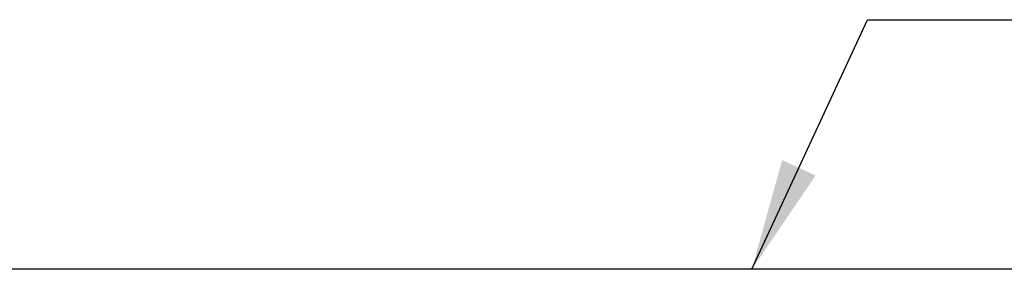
# Model space of a CAD drawing. Header units: inches. Extents: x 52 to 416, y 74 to 247.
# Tile 46 of 63: x 264 to 299, y 196 to 205. Entities that reach past the tile are written whole.
import ezdxf

# ---------------------------------------------------------------- set-up
doc = ezdxf.new("R2010")
doc.units = ezdxf.units.IN
doc.header["$LTSCALE"] = 0.25
doc.layers.add('DIM', color=4, linetype='Continuous')
doc.layers.add('OUT', color=3, linetype='Continuous')
doc.styles.add('DIM-7', font='SIMPLEX.shx', dxfattribs={"width": 0.7, "bigfont": 'chineset.shx'})
doc.dimstyles.new('CNS', dxfattribs={"dimtxt": 3.5, "dimasz": 2.5, "dimexe": 1, "dimexo": 1.5, "dimgap": 0.09, "dimtad": 0, "dimdsep": 46, "dimtxsty": 'DIM-7', "dimcen": 0.09, "dimclrd": 1, "dimclre": 1, "dimclrt": 4, "dimadec": 0, "dimazin": 0, "dimtfac": 1, "dimtix": 1, "dimtmove": 2, "dimatfit": 3, "dimfxl": 1, "dimtvp": 0.971429, "dimtolj": 1, "dimarcsym": 0})

msp = doc.modelspace()

# ---------------------------------------------------------------- linework, layer by layer
at = {"layer": 'OUT', "color": 0}
msp.add_line((410.133, 195.879), (260.633, 195.879), dxfattribs=at)

# ---------------------------------------------------------------- leaders
at = {"layer": 'DIM', "color": 0, "annotation_type": 0, "has_hookline": 1, "hookline_direction": 0, "text_width": 23.677}
msp.add_leader([(289.716, 195.879), (293.85, 204.807), (297.85, 204.807)], dimstyle='CNS', override={"dimscale": 1.6, "dimgap": 0.8, "dimtad": 1, "dimclrd": 0, "dimclre": 0, "dimclrt": 0, "dimadec": 2, "dimazin": 2, "dimtfac": 0.6, "dimtmove": 1}, dxfattribs=at)

doc.saveas('drawing.dxf')
